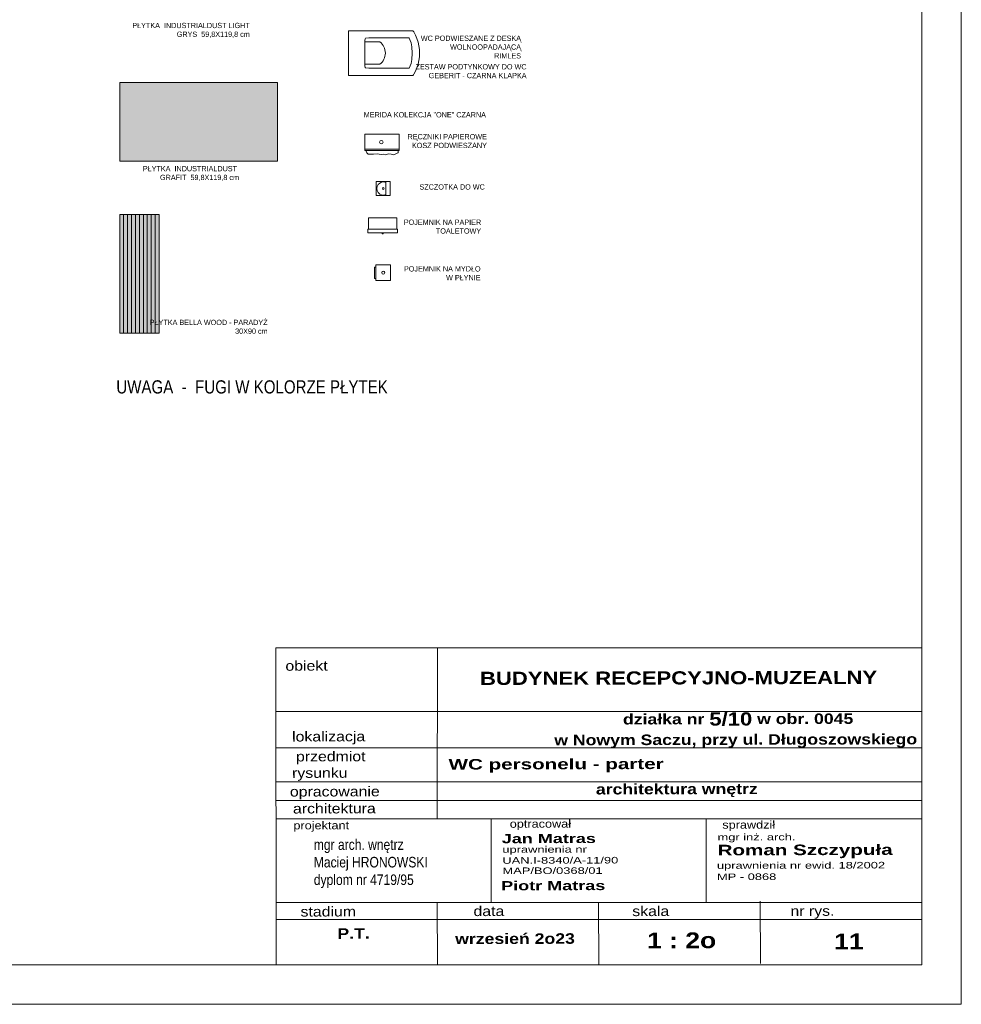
# Model space of a CAD drawing. Header units: millimetres. Extents: x -9038497 to 54128, y -10570064 to 59476.
# Tile 110 of 135: x 48813 to 49529, y 19851 to 20599. Entities that reach past the tile are written whole.
import ezdxf

# ---------------------------------------------------------------- set-up
doc = ezdxf.new("R2010")
doc.units = ezdxf.units.MM
doc.header["$LTSCALE"] = 0.8
for name, color, linetype, lineweight in [('0 proj_widok widok widok', 7, 'Continuous', 0), ('0 proj_wyposażenie sanitarne', 40, 'Continuous', 18), ('OPIS', 122, 'Continuous', 18), ('proj_opis 0.30', 120, 'Continuous', 30), ('WYPOSAZENIE_SANITARNE', 2, 'Continuous', 20)]:
    doc.layers.add(name, color=color, linetype=linetype, lineweight=lineweight)
doc.layers.add('1', color=7, linetype='Continuous')
doc.styles.add('arial', font='arial.ttf', dxfattribs={"height": 14})
doc.styles.add('ARIAL_WYM50', font='arial.ttf', dxfattribs={"height": 15})
doc.styles.add('courier', font='stylu.ttf')
doc.styles.add('WYMIAR-20', font='ARIALN.TTF', dxfattribs={"height": 4})
doc.styles.add('WYMIAR-50', font='ARIALN.TTF', dxfattribs={"height": 10})

# ---------------------------------------------------------------- blocks, each defined once
blk = doc.blocks.new('G$CC161A1DE')
at = {"layer": 'OPIS', "width": 743.088, "attachment_point": 1, "rotation": 0.1544, "style": 'courier'}
for s, insert, char_height in [('{\\W1.4;\\fArial|b0|i0|c238|p34;\\H0.555556x;mgr inż. arch.\\P\\fArial|b1|i0|c238|p34;\\H1.599999x;Roman Szczypuła}', (0.9, 70.4), 18), ('{\\fArial|b0|i0|c238|p34;\\W1.4;uprawnienia nr ewid. 18/2002}', (0, 27.2), 10), ('{\\fArial|b0|i0|c238|p34;\\W1.4;MP - 0868}', (0, 10.1), 10)]:
    blk.add_mtext(s, dxfattribs=dict(at, insert=insert, char_height=char_height))
blk = doc.blocks.new('G$C0830A37A')
at = {"layer": 'OPIS', "width": 743.088, "attachment_point": 1, "rotation": 0.1544, "style": 'courier'}
for s, insert, char_height in [('{\\W1.4;\\fArial|b1|i0|c238|p34;Jan Matras}', (0, 61.1), 14), ('{\\fArial|b0|i0|c238|p34;\\W1.4;uprawnienia nr\\PUAN.I-8340/A-11/90}', (0.9, 42.6), 10), ('{\\fArial|b0|i0|c238|p34;\\W1.4;MAP/BO/0368/01}', (1.1, 10.2), 10)]:
    blk.add_mtext(s, dxfattribs=dict(at, insert=insert, char_height=char_height))
blk = doc.blocks.new('poj na ręczniki')
at = {"layer": 'WYPOSAZENIE_SANITARNE'}
for p, q in [((1383.47, 3156.04), (1383.47, 3168.54)), ((1409.47, 3168.54), (1383.47, 3168.54)), ((1409.47, 3168.54), (1409.47, 3156.04)), ((1409.47, 3157.04), (1383.47, 3157.04)), ((1409.47, 3156.04), (1383.47, 3156.04)), ((1384.14, 3156.04), (1385.07, 3154.41)), ((1385.07, 3154.41), (1386.05, 3153.33)), ((1386.05, 3153.33), (1388.25, 3153.43)), ((1388.25, 3153.43), (1390.01, 3153.24)), ((1390.01, 3153.24), (1392.85, 3153.68)), ((1392.85, 3153.68), (1395.74, 3153.19)), ((1395.74, 3153.19), (1397.5, 3153.24)), ((1397.5, 3153.24), (1398.77, 3152.89)), ((1398.77, 3152.89), (1401.71, 3153.63)), ((1401.71, 3153.63), (1403.47, 3153.43)), ((1403.47, 3153.43), (1404.84, 3152.94)), ((1404.84, 3152.94), (1406.55, 3153.24)), ((1406.55, 3153.24), (1407.88, 3154.02)), ((1407.88, 3154.02), (1408.8, 3154.36)), ((1408.8, 3154.36), (1408.8, 3156.04))]:
    blk.add_line(p, q, dxfattribs=at)
blk.add_circle((1395.93, 3162.48), 1.35, dxfattribs=at)
blk = doc.blocks.new('szczotka wc rz')
at = {"layer": '0 proj_wyposażenie sanitarne', "lineweight": 0}
blk.add_line((-2549.15, 1881.62), (-2538.65, 1881.62), dxfattribs=at)
blk.add_lwpolyline([(-2549.15, 1878.41), (-2538.65, 1878.41), (-2538.65, 1888.91), (-2549.15, 1888.91)], close=True, dxfattribs=at)
blk.add_circle((-2543.99, 1883.55), 0.71, dxfattribs=at)
blk.add_arc((-2543.99, 1883.55), 5, 337.2512, 202.7488, dxfattribs=at)
blk = doc.blocks.new('poj na papier toal. bok')
at = {"layer": '0 proj_wyposażenie sanitarne', "lineweight": 0}
for p, q in [((-2521.1, 1876.23), (-2521.1, 1854.74)), ((-2512.6, 1876.23), (-2521.1, 1876.23)), ((-2512.6, 1876.83), (-2509.6, 1876.83)), ((-2512.6, 1876.83), (-2512.6, 1854.23)), ((-2509.6, 1876.83), (-2509.6, 1854.23)), ((-2512.6, 1854.74), (-2521.1, 1854.74)), ((-2512.6, 1854.23), (-2509.6, 1854.23))]:
    blk.add_line(p, q, dxfattribs=at)
blk.add_lwpolyline([(-2509.05, 1865.81), (-2509.6, 1865.81), (-2509.6, 1865.25), (-2509.05, 1865.25)], close=True, dxfattribs=at)
blk = doc.blocks.new('poj na mydło rz')
at = {"layer": '0 proj_wyposażenie sanitarne', "lineweight": 0}
for p, q in [((-2387.64, 1982.05), (-2399.64, 1982.05)), ((-2399.64, 1971.05), (-2399.64, 1982.05)), ((-2387.64, 1971.05), (-2387.64, 1982.05)), ((-2399.64, 1971.05), (-2387.64, 1971.05))]:
    blk.add_line(p, q, dxfattribs=at)
blk.add_lwpolyline([(-2397.85, 1971.05), (-2389.12, 1971.05), (-2389.12, 1969.84), (-2397.85, 1969.84)], close=True, dxfattribs=at)
blk.add_circle((-2393.64, 1976.55), 1.18, dxfattribs=at)
blk = doc.blocks.new('roca gap wc rzut')
at = {"layer": '0 proj_wyposażenie sanitarne'}
for p, q in [((-830.27, 29352.38), (-864.27, 29352.38)), ((-858.13, 29339.94), (-858.58, 29339.65)), ((-856.96, 29340.08), (-858.13, 29339.94)), ((-847.27, 29340.08), (-856.96, 29340.08)), ((-847.27, 29340.08), (-837.58, 29340.08)), ((-837.58, 29340.08), (-836.4, 29339.94)), ((-836.4, 29339.94), (-835.95, 29339.65)), ((-858.58, 29339.65), (-858.77, 29336.95)), ((-835.95, 29339.65), (-835.77, 29336.95)), ((-858.77, 29306.54), (-858.65, 29306.44)), ((-858.65, 29306.44), (-855.16, 29305)), ((-855.16, 29305), (-852.04, 29304.45)), ((-852.04, 29304.45), (-847.27, 29304.14)), ((-842.5, 29304.45), (-847.27, 29304.14)), ((-839.38, 29305), (-842.5, 29304.45)), ((-835.89, 29306.44), (-839.38, 29305)), ((-835.77, 29306.54), (-835.89, 29306.44))]:
    blk.add_line(p, q, dxfattribs=at)
for points in [[(-864.27, 29352.38), (-864.27, 29303.49)], [(-830.27, 29303.49), (-830.27, 29352.38)], [(-855.77, 29340.08), (-855.77, 29328.69)], [(-838.77, 29328.69), (-838.77, 29340.08)], [(-858.77, 29336.95), (-858.77, 29306.54)], [(-835.77, 29306.54), (-835.77, 29336.95)], [(-864.27, 29303.49), (-863.71, 29303.13), (-863.38, 29302.94), (-860.95, 29301.6), (-858.35, 29300.48), (-855.63, 29299.58), (-852.88, 29298.95), (-850.08, 29298.56), (-847.27, 29298.43), (-844.45, 29298.56), (-841.65, 29298.95), (-838.9, 29299.58), (-836.19, 29300.48), (-833.59, 29301.6), (-831.15, 29302.94), (-830.83, 29303.13), (-830.27, 29303.49)]]:
    blk.add_lwpolyline(points, dxfattribs=at)
blk.add_arc((-847.27, 29335.2), 10.7, 217.41908, 322.58092, dxfattribs=at)

msp = doc.modelspace()

# ---------------------------------------------------------------- hatches: boundary and pattern name
at = {"layer": '0 proj_widok widok widok', "lineweight": 0, "true_color": 0x636466, "transparency": 33554687}
h = msp.add_hatch(color=251, dxfattribs=at)
h.dxf.hatch_style = 1
h.paths.add_polyline_path([(48889.32, 20551.37), (48889.32, 20491.57), (49009.12, 20491.57), (49009.12, 20551.37)])
at = {"layer": '0 proj_widok widok widok', "lineweight": 0, "true_color": 0xf8991e, "transparency": 33554687}
h = msp.add_hatch(color=30, dxfattribs=at)
h.dxf.hatch_style = 1
h.paths.add_polyline_path([(48916.24, 20360.94), (48919.24, 20360.94), (48919.24, 20450.94), (48916.24, 20450.94)])
h.paths.add_polyline_path([(48916.24, 20450.94), (48913.24, 20450.94), (48913.24, 20360.94), (48916.24, 20360.94)])
h.paths.add_polyline_path([(48913.24, 20450.94), (48910.24, 20450.94), (48910.24, 20360.94), (48913.24, 20360.94)])
h.paths.add_polyline_path([(48910.24, 20450.94), (48907.24, 20450.94), (48907.24, 20360.94), (48910.24, 20360.94)])
h.paths.add_polyline_path([(48907.24, 20450.94), (48904.24, 20450.94), (48904.24, 20360.94), (48907.24, 20360.94)])
h.paths.add_polyline_path([(48904.24, 20450.94), (48901.24, 20450.94), (48901.24, 20360.94), (48904.24, 20360.94)])
h.paths.add_polyline_path([(48901.24, 20450.94), (48898.24, 20450.94), (48898.24, 20360.94), (48901.24, 20360.94)])
h.paths.add_polyline_path([(48898.24, 20450.94), (48895.24, 20450.94), (48895.24, 20360.94), (48898.24, 20360.94)])
h.paths.add_polyline_path([(48892.24, 20360.94), (48895.24, 20360.94), (48895.24, 20450.94), (48892.24, 20450.94)])
h.paths.add_polyline_path([(48892.24, 20450.94), (48889.24, 20450.94), (48889.24, 20360.94), (48892.24, 20360.94)])

# ---------------------------------------------------------------- linework, layer by layer
at = {"lineweight": 0, "ltscale": 40}
for p, q in [((49171.44, 19991.45), (49171.44, 19927.99)), ((49334.88, 19991.78), (49334.88, 19928.32))]:
    msp.add_line(p, q, dxfattribs=at)
at = {"layer": '0 proj_widok widok widok', "lineweight": 0}
for p, q in [((48889.32, 20551.37), (49009.12, 20551.37)), ((48889.32, 20491.57), (48889.32, 20551.37)), ((49009.12, 20551.37), (49009.12, 20491.57)), ((49009.12, 20491.57), (48889.32, 20491.57)), ((48889.24, 20450.94), (48889.24, 20360.94)), ((48919.24, 20450.94), (48889.24, 20450.94)), ((48892.24, 20360.94), (48892.24, 20450.94)), ((48895.24, 20360.94), (48895.24, 20450.94)), ((48898.24, 20360.94), (48898.24, 20450.94)), ((48901.24, 20360.94), (48901.24, 20450.94)), ((48904.24, 20360.94), (48904.24, 20450.94)), ((48907.24, 20360.94), (48907.24, 20450.94)), ((48910.24, 20360.94), (48910.24, 20450.94)), ((48913.24, 20360.94), (48913.24, 20450.94)), ((48916.24, 20360.94), (48916.24, 20450.94)), ((48919.24, 20360.94), (48919.24, 20450.94)), ((48889.24, 20360.94), (48919.24, 20360.94))]:
    msp.add_line(p, q, dxfattribs=at)
for points in [[(47428.63, 19850.96), (49528.63, 19850.96), (49528.63, 21324.96), (47428.63, 21324.96)], [(47428.63, 19850.96), (49528.63, 19850.96), (49528.63, 21324.96), (47428.63, 21324.96)], [(47588.63, 21294.96), (49498.63, 21294.96), (49498.63, 19880.96), (47588.63, 19880.96)]]:
    msp.add_lwpolyline(points, close=True, dxfattribs=at)
at = {"layer": 'OPIS'}
for p, q in [((49130.59, 20121.82), (49130.42, 19991.78)), ((49498, 20073.37), (49008.02, 20073.37)), ((49498.15, 20073.37), (49008.17, 20073.37)), ((49498.23, 20045.75), (49008.25, 20045.75)), ((49498.3, 20019.91), (49008.32, 20019.91)), ((49498.33, 20005.87), (49008.36, 20005.87)), ((49498.37, 19991.78), (49007.97, 19991.78)), ((49375.85, 19929.31), (49375.98, 19881.95)), ((49498.5, 19928.32), (49008.53, 19928.32)), ((49130.54, 19928.32), (49130.67, 19880.96)), ((49253.03, 19927.99), (49253.33, 19881.29)), ((49498.54, 19915.4), (49008.56, 19915.4))]:
    msp.add_line(p, q, dxfattribs=at)
msp.add_lwpolyline([(49008.02, 19880.96), (49498.63, 19880.96), (49498.53, 20121.82), (49007.92, 20121.82)], close=True, dxfattribs=at)

# ---------------------------------------------------------------- block references
at = {"color": 1, "lineweight": 0, "ltscale": 40, "xscale": 0.5, "yscale": 0.5, "zscale": 0.5}
for name, p in [('G$CC161A1DE', (49342.97, 19945.26)), ('G$C0830A37A', (49179.5, 19949.77))]:
    msp.add_blockref(name, p, dxfattribs=at)
at = {"layer": '0 proj_widok widok widok', "lineweight": 0}
for name, p, rotation in [('roca gap wc rzut', (78415.56, 21420.94), 90), ('szczotka wc rz', (50973.08, 23014.73), 89.99999999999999), ('poj na papier toal. bok', (47223.51, 17927.41), 270), ('poj na mydło rz', (47112.9, 18013.2), 270)]:
    msp.add_blockref(name, p, dxfattribs=dict(at, rotation=rotation))
at = {"layer": 'WYPOSAZENIE_SANITARNE'}
msp.add_blockref('poj na ręczniki', (47692.04, 17343.55), dxfattribs=at)

# ---------------------------------------------------------------- texts
at = {"layer": '0 proj_widok widok widok', "lineweight": 0, "attachment_point": 3}
for s, width, gutter_width, insert, char_height, style in [('PŁYTKA  INDUSTRIALDUST LIGHT GRYS  59,8X119,8 cm  ', 78.8002, 20, (48988.07, 20596.65), 4, 'WYMIAR-20'), ('WC PODWIESZANE Z DESKĄ\\PWOLNOOPADAJĄCĄ\\PRIMLES ', 88.0267, 20, (49194.17, 20586.94), 4, 'WYMIAR-20'), ('ZESTAW PODTYNKOWY DO WC GEBERIT - CZARNA KLAPKA  ', 78.8002, 20, (49198.35, 20565.27), 4, 'WYMIAR-20'), ('MERIDA KOLEKCJA "ONE" CZARNA', 88.0267, 20, (49167.49, 20528.81), 4, 'WYMIAR-20'), ('RĘCZNIKI PAPIEROWE\\PKOSZ PODWIESZANY', 88.0267, 20, (49168.23, 20512.16), 4, 'WYMIAR-20'), ('PŁYTKA  INDUSTRIALDUST  GRAFIT  59,8X119,8 cm  ', 78.8002, 20, (48979.91, 20487.86), 4, 'WYMIAR-20'), ('SZCZOTKA DO WC', 88.0267, 20, (49166.63, 20473.98), 4, 'WYMIAR-20'), ('POJEMNIK NA PAPIER \\PTOALETOWY', 52.8394, 20, (49163.88, 20447.18), 4, 'WYMIAR-20'), ('POJEMNIK NA MYDŁO\\PW PŁYNIE', 52.8394, 20, (49163.41, 20411.74), 4, 'WYMIAR-20'), ('PŁYTKA BELLA WOOD - PARADYŻ 30X90 cm  ', 78.8002, 20, (49001.62, 20371.05), 4, 'WYMIAR-20'), ('UWAGA  -  FUGI W KOLORZE PŁYTEK ', 251.6821, 50, (49092.9, 20325.05), 10, 'WYMIAR-50')]:
    msp.add_mtext_dynamic_manual_height_columns(s, width=width, gutter_width=gutter_width, heights=[0], dxfattribs=dict(at, insert=insert, char_height=char_height, style=style))
at = {"layer": '1', "insert": (49355.37, 20059.2), "char_height": 8, "width": 442.3872, "attachment_point": 5, "rotation": 0.15445, "style": 'ARIAL_WYM50'}
msp.add_mtext('\\A1;{\\fArial|b1|i0|c238|p34;\\W1.2;  działka nr \\H1.25x;5/10\\H0.8x; w obr. 0045\\P w Nowym Saczu, przy ul. Długoszowskiego }', dxfattribs=at)
at = {"layer": 'OPIS', "rotation": 0.15445}
for s, insert, char_height, width, attachment_point, style in [('{\\fEuphemia|b0|i0|c0|p34;\\W1.2;obiekt}', (49031.19, 20108.13), 7.5, 355.5035, 5, 'ARIAL_WYM50'), ('{\\fArial|b1|i0|c238|p34;\\W1.2; BUDYNEK RECEPCYJNO-MUZEALNY}', (49311.5, 20098.9), 10, 388.7918, 5, 'ARIAL_WYM50'), ('{\\fEuphemia|b0|i0|c0|p34;\\W1.2;lokalizacja}', (49047.98, 20053.32), 7.5, 355.5035, 5, 'ARIAL_WYM50'), ('{\\fEuphemia|b0|i0|c0|p34;\\W1.2;     przedmiot\\Prysunku}', (49041.25, 20031.91), 7.5, 355.5035, 5, 'ARIAL_WYM50'), ('{\\fArial|b1|i0|c238|p34;\\W1.4;\\C0;WC personelu - parter}', (49139.08, 20037.28), 8, 367.9618, 1, 'arial'), ('{\\fArial|b1|i0|c238|p34;\\W1.2;architektura wnętrz}', (49312.5, 20013.39), 8, 355.5035, 5, 'ARIAL_WYM50'), ('{\\fEuphemia|b0|i0|c0|p34;\\W1.2;opracowanie}', (49052.68, 20011.52), 7.5, 355.5035, 5, 'ARIAL_WYM50'), ('{\\fEuphemia|b0|i0|c0|p34;\\W1.2;architektura}', (49052.33, 19999.7), 7.5, 355.5035, 5, 'ARIAL_WYM50'), ('{\\W1.2;\\FEuphemia|c0;projektant}', (49042.37, 19986.01), 6, 355.5035, 5, 'ARIAL_WYM50'), ('{\\W1.2;\\FEuphemia|c0;optracował}', (49208.87, 19987.24), 6, 355.5035, 5, 'ARIAL_WYM50'), ('{\\W1.2;\\FEuphemia|c0;sprawdził}', (49367.13, 19986.53), 6, 355.5035, 5, 'ARIAL_WYM50'), ('{\\W1.4;\\fArial|b1|i0|c238|p34;Piotr Matras}', (49179.04, 19944.53), 7, 371.5441, 1, 'courier'), ('{\\fEuphemia|b0|i0|c0|p34;\\W1.2;stadium}', (49047.7, 19921.38), 7.5, 355.5035, 5, 'ARIAL_WYM50'), ('{\\fEuphemia|b0|i0|c0|p34;\\W1.2;data}', (49169.72, 19921.71), 7.5, 355.5035, 5, 'ARIAL_WYM50'), ('{\\fEuphemia|b0|i0|c0|p34;\\W1.2;skala}', (49292.69, 19921.71), 7.5, 355.5035, 5, 'ARIAL_WYM50'), ('{\\fEuphemia|b0|i0|c0|p34;\\W1.2;nr rys.}', (49415.54, 19920.78), 7.5, 355.5035, 5, 'ARIAL_WYM50'), ('{\\W1.2;\\fArial|b1|i0|c238|p34;P.T.}', (49066.93, 19904.73), 8, 355.5035, 5, 'ARIAL_WYM50'), ('{\\W1.2;\\fArial|b1|i0|c238|p34;wrzesień 2o23}', (49189.58, 19900.77), 8, 355.5035, 5, 'ARIAL_WYM50'), ('{\\fArial|b1|i0|c238|p34;\\W1.2;\\C0;1 : 2o}', (49289.87, 19905.48), 12, 367.9618, 1, 'arial'), ('{\\fArial|b1|i0|c238|p34;\\W1.2;\\C0;11 }', (49432, 19904.73), 12, 367.9618, 1, 'arial')]:
    msp.add_mtext(s, dxfattribs=dict(at, insert=insert, char_height=char_height, width=width, attachment_point=attachment_point, style=style))
at = {"layer": 'proj_opis 0.30', "insert": (49034.19, 19976.3), "char_height": 8, "width": 227.9988, "attachment_point": 1, "style": 'WYMIAR-50'}
msp.add_mtext(' mgr arch. wnętrz\\P Maciej HRONOWSKI\\P dyplom nr 4719/95', dxfattribs=at)

doc.saveas('drawing.dxf')
